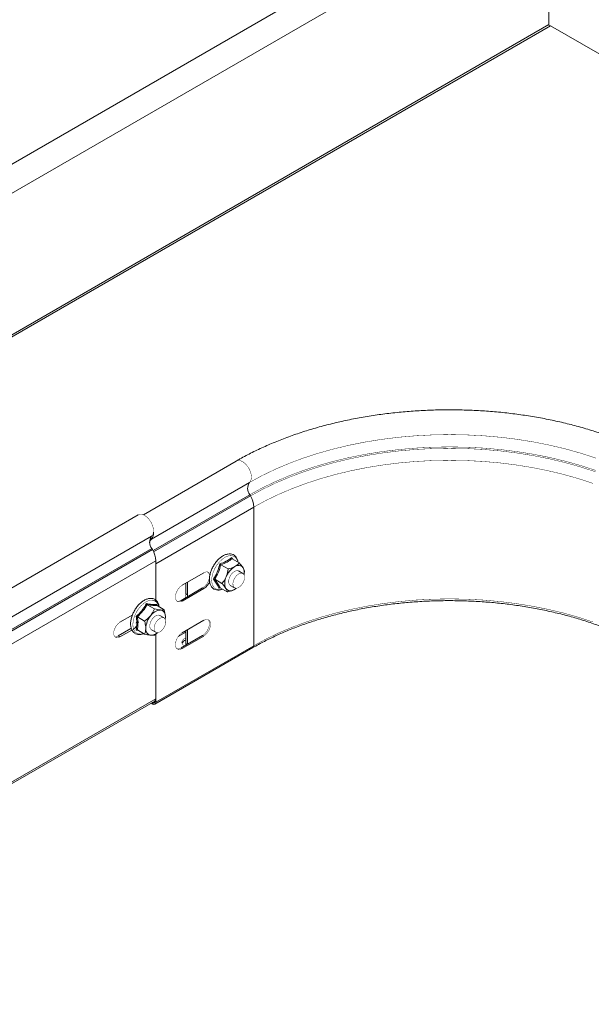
# Model space of a CAD drawing. Header units: millimetres. Extents: x 275 to 1984, y -1402 to 613.
# Tile 5 of 34: x 616 to 822, y -1107 to -752. Entities that reach past the tile are written whole.
import ezdxf

# ---------------------------------------------------------------- set-up
doc = ezdxf.new("R2010")
doc.units = ezdxf.units.MM
doc.linetypes.add('K5LT32768', pattern=[0])
doc.linetypes.add('K5LT32769', pattern=[0])

msp = doc.modelspace()

# ---------------------------------------------------------------- linework, layer by layer
at = {"color": 7, "linetype": 'K5LT32768', "lineweight": 15}
for p, q in [((808.22, -691.61), (527.3, -853.77)), ((529.93, -862.77), (812.77, -699.49)), ((806.98, -702.83), (806.98, -753.9)), ((807.54, -754.31), (560.58, -896.87)), ((889.3, -801.5), (807.54, -754.31)), ((694.13, -911.36), (660.58, -930.73)), ((663.52, -939.51), (698.88, -919.1)), ((699.25, -923.95), (699, -923.51)), ((665.06, -948.41), (700.41, -928)), ((700.41, -978), (700.41, -928)), ((658.77, -930.73), (469.27, -1040.13)), ((474.02, -1047.88), (663.52, -938.48)), ((663, -939.27), (663.22, -939.05)), ((663.52, -939.51), (663.22, -939.05)), ((474.14, -1052.28), (663.65, -942.88)), ((474.39, -1052.72), (663.89, -943.32)), ((663.89, -943.32), (663.65, -942.88)), ((475.55, -1056.77), (665.06, -947.37)), ((665.06, -961.55), (665.06, -947.37)), ((692.63, -946.62), (695.23, -948.12)), ((665.06, -961.55), (665.06, -948.41)), ((674.6, -956.16), (682.38, -951.67)), ((688.55, -948.78), (691.15, -950.28)), ((696.53, -951.91), (694.97, -951.01)), ((675.93, -955.39), (675.93, -959.24)), ((676.57, -955.02), (676.57, -959.6)), ((686.36, -954.02), (688.97, -955.53)), ((674.22, -961.65), (681.99, -957.16)), ((682.38, -957.38), (674.6, -961.87)), ((681.99, -957.16), (682.38, -957.38)), ((688.19, -957.09), (687.88, -957.22)), ((688.26, -957.11), (690.86, -958.61)), ((691.97, -956.21), (693.53, -957.11)), ((674.22, -961.65), (674.6, -961.87)), ((676.57, -959.6), (675.93, -959.24)), ((676.57, -959.6), (676.49, -960.33)), ((661.98, -963.19), (664.58, -964.7)), ((665.43, -963.13), (665.47, -963.47)), ((665.52, -963.51), (668.12, -965.01)), ((652.15, -969.53), (656.75, -966.87)), ((658.44, -967.59), (661.05, -969.1)), ((668.06, -967.96), (666.51, -967.06)), ((668.54, -967.62), (668.42, -968.4)), ((674.6, -973.3), (682.38, -968.81)), ((656.11, -971.81), (651.52, -974.47)), ((656.48, -972.34), (652.15, -974.83)), ((658.74, -972.48), (658, -972.38)), ((658.44, -972.31), (661.05, -973.81)), ((663.51, -972.26), (665.06, -973.15)), ((675.93, -973.08), (673.15, -974.68)), ((675.93, -972.54), (675.93, -977.2)), ((676.57, -972.17), (676.57, -972.26)), ((676.57, -972.26), (676.57, -977.44)), ((652.15, -974.83), (651.52, -974.47)), ((665.06, -997.13), (665.06, -973.79)), ((665.06, -998.41), (665.06, -973.79)), ((674.22, -978.8), (681.99, -974.31)), ((682.38, -974.53), (674.6, -979.02)), ((681.99, -974.31), (682.38, -974.53)), ((664.75, -999.1), (700.1, -978.69)), ((665.06, -998.41), (700.41, -978)), ((674.22, -978.8), (674.6, -979.02)), ((675.43, -978.07), (675.45, -978.08)), ((675.93, -977.2), (675.87, -977.84)), ((475.18, -1107.35), (664.69, -997.95)), ((475.55, -1106.53), (665.06, -997.13)), ((664.67, -998.19), (664.67, -997.96)), ((663.41, -998.69), (664, -999.02)), ((663.8, -998.46), (664, -998.58)), ((664, -998.58), (664.67, -998.19)), ((664, -998.35), (664, -998.58)), ((664, -999.02), (664, -998.58)), ((665.06, -998.41), (664.67, -998.19))]:
    msp.add_line(p, q, dxfattribs=at)
at = {"color": 8, "linetype": 'K5LT32769', "lineweight": 15, "true_color": 0x808080}
for p, q in [((560.07, -896.43), (806.98, -753.9)), ((664.08, -943.67), (699, -923.51)), ((664.3, -944.13), (699.25, -923.95)), ((656.31, -971.93), (656.11, -971.81)), ((676.57, -972.26), (676.49, -972.22)), ((676.46, -977.5), (675.93, -977.2)), ((664, -998.58), (664.67, -998.19))]:
    msp.add_line(p, q, dxfattribs=at)
at = {"color": 7, "linetype": 'K5LT32768', "const_width": 0.15}
for points in [[(698.88, -919.1), (703.37, -916.66), (708.11, -914.38), (713.08, -912.27), (718.27, -910.33), (723.64, -908.58), (729.19, -907.02), (734.89, -905.66), (740.73, -904.5), (746.67, -903.54), (752.71, -902.79), (758.81, -902.26), (764.96, -901.94), (771.12, -901.83), (777.29, -901.94), (783.44, -902.26), (789.54, -902.79), (795.58, -903.54), (801.52, -904.5), (807.36, -905.66), (813.06, -907.02), (818.61, -908.58), (823.98, -910.33)], [(699, -923.51), (703.49, -921.07), (708.22, -918.8), (713.19, -916.69), (718.36, -914.76), (723.73, -913.01), (729.26, -911.45), (734.96, -910.09), (740.78, -908.93), (746.72, -907.98), (752.74, -907.23), (758.83, -906.7), (764.97, -906.37), (771.12, -906.27), (777.28, -906.37), (783.42, -906.7), (789.51, -907.23), (795.53, -907.98), (801.47, -908.93), (807.29, -910.09), (812.98, -911.45), (818.52, -913.01), (823.89, -914.76)], [(699.25, -923.95), (703.72, -921.52), (708.44, -919.25), (713.38, -917.15), (718.54, -915.22), (723.89, -913.48), (729.41, -911.93), (735.08, -910.57), (740.88, -909.42), (746.8, -908.47), (752.8, -907.72), (758.87, -907.19), (764.99, -906.87), (771.12, -906.76), (777.26, -906.87), (783.38, -907.19), (789.45, -907.72), (795.45, -908.47), (801.37, -909.42), (807.17, -910.57), (812.84, -911.93), (818.36, -913.48), (823.71, -915.22)], [(700.41, -928), (704.81, -925.61), (709.45, -923.37), (714.32, -921.31), (719.39, -919.41), (724.65, -917.7), (730.08, -916.17), (735.66, -914.84), (741.37, -913.7), (747.19, -912.77), (753.1, -912.03), (759.07, -911.51), (765.09, -911.19), (771.12, -911.09), (777.16, -911.19), (783.18, -911.51), (789.15, -912.03), (795.06, -912.77), (800.88, -913.7), (806.59, -914.84), (812.17, -916.17), (817.6, -917.7), (822.86, -919.41)], [(663.52, -938.48), (664, -937.85), (664.24, -936.97), (664.22, -935.9), (663.94, -934.73), (663.43, -933.56), (662.72, -932.47), (661.88, -931.57), (660.97, -930.92), (660.07, -930.57), (659.25, -930.56), (658.77, -930.73)], [(663.22, -939.05), (663.66, -938.48), (663.74, -938.26)], [(681.99, -957.16), (682.84, -956.5), (683.58, -955.57), (684.14, -954.49), (684.43, -953.39), (684.43, -952.4), (684.14, -951.63), (683.93, -951.4)], [(682.38, -951.67), (683.23, -951.35), (683.97, -951.42), (684.53, -951.86), (684.7, -952.19)], [(694.97, -951.01), (694.9, -950.98), (694.28, -950.88), (693.56, -951.11), (692.83, -951.65), (692.17, -952.42), (691.68, -953.33), (691.4, -954.28), (691.37, -955.15), (691.59, -955.83), (691.97, -956.21)], [(693.73, -957.2), (693.23, -956.85), (692.95, -956.22), (692.92, -955.39), (693.15, -954.45), (693.6, -953.52), (694.22, -952.7), (694.94, -952.11), (695.67, -951.8), (696.33, -951.82), (696.82, -952.17), (697.1, -952.79), (697.13, -953.63), (696.9, -954.57), (696.45, -955.5), (695.83, -956.31), (695.11, -956.91), (694.38, -957.22), (693.73, -957.2)], [(674.6, -961.87), (673.76, -962.19), (673.01, -962.12), (672.46, -961.68), (672.17, -960.92), (672.17, -959.93), (672.46, -958.82), (673.01, -957.74), (673.76, -956.82), (674.6, -956.16)], [(694.12, -957.25), (693.79, -957.49), (693.32, -957.77)], [(672.67, -961.92), (673.37, -961.96), (674.22, -961.65)], [(675.93, -959.24), (675.8, -960.22), (675.58, -960.86)], [(700.41, -978), (704.81, -975.61), (709.45, -973.38), (714.32, -971.31), (719.39, -969.42), (724.65, -967.71), (730.08, -966.18), (735.66, -964.85), (741.37, -963.71), (747.19, -962.77), (753.1, -962.04), (759.07, -961.51), (765.09, -961.2), (771.12, -961.09), (777.16, -961.2), (783.18, -961.51), (789.15, -962.04), (795.06, -962.77), (800.88, -963.71), (806.59, -964.85), (812.17, -966.18), (817.6, -967.71), (822.86, -969.42)], [(652.15, -974.83), (651.37, -975.13), (650.68, -975.07), (650.16, -974.66), (649.89, -973.95), (649.89, -973.03), (650.16, -972), (650.68, -971), (651.37, -970.14), (652.15, -969.53)], [(658.22, -969.01), (658.1, -969.34), (657.83, -969.93)], [(666.51, -967.06), (666.07, -966.92), (665.38, -967.03), (664.64, -967.46), (663.95, -968.15), (663.38, -969.02), (663.02, -969.97), (662.89, -970.88), (663.02, -971.65), (663.38, -972.17), (663.51, -972.26)], [(666.51, -973.03), (665.79, -973.28), (665.16, -973.2), (664.7, -972.8), (664.47, -972.13), (664.49, -971.27), (664.75, -970.32), (665.24, -969.4), (665.89, -968.62), (666.62, -968.08), (667.34, -967.83), (667.97, -967.91), (668.43, -968.31), (668.66, -968.98), (668.64, -969.84), (668.37, -970.79), (667.89, -971.71), (667.24, -972.49), (666.51, -973.03)], [(668.54, -967.62), (668.51, -968.17), (668.48, -968.4)], [(681.99, -974.31), (682.84, -973.64), (683.58, -972.72), (684.14, -971.64), (684.43, -970.54), (684.43, -969.54), (684.14, -968.78), (683.93, -968.55)], [(682.38, -968.81), (683.23, -968.5), (683.97, -968.56), (684.53, -969.01), (684.82, -969.77), (684.82, -970.76), (684.53, -971.86), (683.97, -972.94), (683.23, -973.87), (682.38, -974.53)], [(674.6, -979.02), (673.76, -979.34), (673.01, -979.27), (672.46, -978.83), (672.17, -978.07), (672.17, -977.07), (672.46, -975.97), (673.01, -974.89), (673.76, -973.97), (674.6, -973.3)], [(651.52, -974.47), (650.73, -974.76), (650.24, -974.76)], [(675.93, -975.17), (675.86, -975.2), (675.06, -975.66), (674.58, -976.26), (674.49, -976.9), (674.78, -977.53), (675.43, -978.07)], [(672.67, -979.06), (673.37, -979.11), (674.22, -978.8)]]:
    msp.add_lwpolyline(points, dxfattribs=at)
at = {"color": 8, "linetype": 'K5LT32769', "true_color": 0x808080, "const_width": 0.15}
for points in [[(698.88, -919.1), (699.35, -918.49), (699.59, -917.63), (699.58, -916.59), (699.33, -915.44), (698.84, -914.29), (698.16, -913.21), (697.35, -912.3), (696.46, -911.62), (695.57, -911.23), (694.74, -911.16), (694.13, -911.36)], [(694.66, -947.79), (694.45, -947.08), (693.93, -946.25), (693.21, -945.7), (692.31, -945.48), (691.29, -945.58), (690.2, -946.01), (689.1, -946.74), (688.05, -947.74), (687.1, -948.94), (686.31, -950.29), (685.72, -951.7), (685.36, -953.12), (685.25, -954.45), (685.4, -955.63), (685.79, -956.59), (686.41, -957.29), (687.23, -957.67), (688.2, -957.74), (689.03, -957.55)], [(663.92, -961.53), (662.91, -961.61), (661.82, -962.01), (660.72, -962.72), (659.66, -963.7), (658.7, -964.89), (657.9, -966.23), (657.29, -967.65), (656.92, -969.06), (656.79, -970.4), (656.92, -971.6), (657.29, -972.58), (657.9, -973.29), (658.7, -973.7), (659.66, -973.79), (660.64, -973.57)]]:
    msp.add_lwpolyline(points, dxfattribs=at)
at = {"color": 7, "linetype": 'K5LT32768', "lineweight": 15}
for centre, radius, start, end in [((808.18, -753.85), 1.2, 182.4523, 213.8517), ((701.93, -921.22), 3.72, 145.2363, 218.0458), ((691.83, -928.28), 8.59, 1.8773, 30.2831), ((661.55, -937.61), 2.74, 315.965, 12.1088), ((666.57, -940.6), 3.72, 145.2363, 218.0458), ((664.79, -940.92), 1.89, 131.9764, 174.1298), ((656.48, -947.65), 8.59, 1.8773, 30.2832), ((697.47, -955.88), 7.5, 120.9114, 158.6318), ((694.88, -951.14), 2.12, 35.6423, 126.8189), ((693.19, -951.63), 3.82, 349.0828, 26.8632), ((679.4, -952.79), 5.48, 303.0089, 339.5503), ((694.77, -955.38), 4.83, 152.4614, 203.5422), ((692.06, -956.08), 2.12, 215.6421, 306.8191), ((667.05, -969.66), 4.56, 93.4295, 146.5651), ((666.37, -967.26), 2.2, 350.7477, 79.4535), ((653.97, -967.9), 5.11, 303.0262, 343.1998), ((669.14, -972.05), 7.67, 140.2278, 177.3609), ((663.64, -972.05), 2.2, 170.7477, 259.4536), ((663.24, -970.56), 3.65, 270.0613, 311.5777), ((676.58, -978.08), 2.27, 106.6746, 154.5786), ((664.18, -997.23), 0.885, 304.9145, 6.3965), ((664.26, -998.25), 0.415, 230.796, 9.2139), ((664.41, -998.52), 0.655, 230.7969, 9.2132)]:
    msp.add_arc(centre, radius, start, end, dxfattribs=at)
at = {"color": 8, "linetype": 'K5LT32769', "lineweight": 15, "true_color": 0x808080}
for centre, radius, start, end in [((663.57, -964.16), 2.66, 5.3745, 82.2928), ((699.66, -978.08), 0.755, 305.7366, 5.6156)]:
    msp.add_arc(centre, radius, start, end, dxfattribs=at)
at = {"color": 7, "linetype": 'K5LT32768', "lineweight": 15}
for points, knots in [([(848.12, -911.36), (847.37, -910.93), (845.18, -909.69), (841.41, -907.75), (836.74, -905.6), (831.88, -903.59), (826.85, -901.75), (821.67, -900.07), (816.34, -898.56), (810.89, -897.21), (805.32, -896.05), (799.66, -895.06), (793.92, -894.25), (788.12, -893.63), (782.26, -893.18), (776.38, -892.93), (770.48, -892.85), (764.58, -892.97), (758.71, -893.27), (752.86, -893.75), (747.07, -894.41), (741.35, -895.26), (735.71, -896.29), (730.17, -897.49), (724.74, -898.87), (719.44, -900.42), (714.29, -902.13), (709.3, -904.01), (704.48, -906.05), (699.85, -908.24), (696.44, -910.04), (694.57, -911.11), (694.13, -911.36)], [0, 0, 0, 0, 0.018379, 0.053145, 0.087899, 0.122638, 0.15736, 0.192064, 0.22675, 0.261419, 0.296072, 0.330712, 0.365339, 0.399957, 0.434567, 0.469173, 0.503776, 0.538378, 0.572983, 0.607592, 0.642207, 0.676831, 0.711467, 0.746117, 0.780782, 0.815466, 0.850171, 0.884897, 0.919645, 0.954417, 0.989209, 1, 1, 1, 1]), ([(694.73, -947.83), (694.72, -947.75), (694.69, -947.25), (694.38, -946.5), (693.8, -945.65), (693, -945.09), (692.07, -944.83), (691.07, -944.87), (690.01, -945.19), (688.93, -945.78), (687.87, -946.63), (686.88, -947.69), (686.02, -948.91), (685.31, -950.24), (684.79, -951.62), (684.48, -953), (684.41, -954.31), (684.57, -955.5), (684.98, -956.52), (685.64, -957.3), (686.47, -957.79), (687.42, -957.96), (688.31, -957.9), (688.87, -957.67), (689.09, -957.59)], [0, 0, 0, 0, 0.010159, 0.059819, 0.108683, 0.155684, 0.201313, 0.246973, 0.294017, 0.342435, 0.391407, 0.440327, 0.489145, 0.537931, 0.58678, 0.635782, 0.685049, 0.734639, 0.784219, 0.832705, 0.879256, 0.924822, 0.970725, 1, 1, 1, 1]), ([(688.19, -948.47), (688.38, -948.4), (689.37, -948.05), (690.92, -947.35), (691.98, -946.56), (692.47, -946.2)], [0, 0, 0, 0, 0.118081, 0.592258, 1, 1, 1, 1]), ([(692.63, -946.62), (692.05, -947.03), (690.88, -947.86), (689.33, -948.47), (688.55, -948.78)], [0, 0, 0, 0, 0.492149, 1, 1, 1, 1]), ([(692.47, -946.2), (692.58, -946.35), (692.73, -946.54), (692.84, -946.72), (692.87, -946.76)], [0, 0, 0, 0, 0.761477, 1, 1, 1, 1]), ([(692.47, -946.2), (692.47, -946.2), (692.47, -946.25), (692.47, -946.34), (692.49, -946.46), (692.55, -946.56), (692.6, -946.6), (692.63, -946.62)], [0, 0, 0, 0, 0.007913, 0.267529, 0.528594, 0.763825, 1, 1, 1, 1]), ([(693.62, -949.45), (694.12, -949.12), (694.74, -948.71), (695.15, -948.22), (695.23, -948.12)], [0, 0, 0, 0, 0.801458, 1, 1, 1, 1]), ([(695.23, -948.12), (695.71, -948.69), (696.23, -949.32), (696.57, -949.85), (696.6, -949.91)], [0, 0, 0, 0, 0.896037, 1, 1, 1, 1]), ([(685.89, -953.98), (686.01, -953.78), (686.61, -952.79), (687.5, -950.99), (687.97, -949.27), (688.19, -948.47)], [0, 0, 0, 0, 0.118083, 0.592258, 1, 1, 1, 1]), ([(688.55, -948.78), (688.28, -949.69), (687.74, -951.55), (686.83, -953.19), (686.36, -954.02)], [0, 0, 0, 0, 0.492149, 1, 1, 1, 1]), ([(688.19, -948.47), (688.19, -948.47), (688.21, -948.5), (688.27, -948.56), (688.36, -948.65), (688.46, -948.72), (688.52, -948.76), (688.55, -948.78)], [0, 0, 0, 0, 0.007902, 0.267536, 0.528592, 0.763819, 1, 1, 1, 1]), ([(690.48, -953.15), (690.54, -953.02), (690.88, -952.14), (691.06, -951.15), (691.15, -950.32), (691.15, -950.28)], [0, 0, 0, 0, 0.148486, 0.965569, 1, 1, 1, 1]), ([(691.15, -950.28), (691.95, -950.08), (692.84, -949.85), (693.54, -949.49), (693.62, -949.45)], [0, 0, 0, 0, 0.896036, 1, 1, 1, 1]), ([(696.6, -949.91), (696.8, -950.3), (697.06, -950.79), (697.11, -951.14), (697.12, -951.21)], [0, 0, 0, 0, 0.801462, 1, 1, 1, 1]), ([(696.9, -952.31), (696.99, -951.98), (697.09, -951.61), (697.12, -951.24), (697.12, -951.21)], [0, 0, 0, 0, 0.90987, 1, 1, 1, 1]), ([(685.89, -953.98), (685.89, -953.98), (685.93, -953.97), (686.02, -953.96), (686.15, -953.96), (686.27, -953.98), (686.33, -954.01), (686.36, -954.02)], [0, 0, 0, 0, 0.00791, 0.267528, 0.528592, 0.763821, 1, 1, 1, 1]), ([(687.88, -957.22), (687.83, -957.11), (687.6, -956.55), (687.04, -955.51), (686.25, -954.46), (685.89, -953.98)], [0, 0, 0, 0, 0.118084, 0.592259, 1, 1, 1, 1]), ([(686.36, -954.02), (686.77, -954.58), (687.58, -955.72), (688.03, -956.64), (688.26, -957.11)], [0, 0, 0, 0, 0.492148, 1, 1, 1, 1]), ([(688.97, -955.53), (689.12, -955.34), (689.72, -954.64), (690.16, -953.78), (690.48, -953.15)], [0, 0, 0, 0, 0.263256, 1, 1, 1, 1]), ([(688.26, -957.11), (688.23, -957.09), (688.17, -957.07), (688.07, -957.08), (687.97, -957.13), (687.91, -957.19), (687.88, -957.22), (687.88, -957.22)], [0, 0, 0, 0, 0.236179, 0.471404, 0.73247, 0.992096, 1, 1, 1, 1]), ([(690.34, -957.31), (690.02, -956.86), (689.63, -956.29), (689.08, -955.65), (688.97, -955.53)], [0, 0, 0, 0, 0.801462, 1, 1, 1, 1]), ([(690.86, -958.61), (690.78, -958.27), (690.69, -957.89), (690.37, -957.37), (690.34, -957.31)], [0, 0, 0, 0, 0.896038, 1, 1, 1, 1]), ([(693.32, -957.77), (692.71, -958.04), (691.94, -958.37), (691.04, -958.57), (690.86, -958.61)], [0, 0, 0, 0, 0.801463, 1, 1, 1, 1]), ([(694.04, -957.22), (693.89, -957.38), (693.69, -957.58), (693.4, -957.74), (693.32, -957.77)], [0, 0, 0, 0, 0.755561, 1, 1, 1, 1]), ([(666.27, -963.94), (666.25, -963.78), (666.2, -963.21), (665.85, -962.41), (665.24, -961.6), (664.43, -961.09), (663.65, -960.91), (662.82, -960.9), (661.91, -961.1), (660.83, -961.6), (659.76, -962.37), (658.74, -963.36), (657.83, -964.53), (657.07, -965.83), (656.48, -967.2), (656.1, -968.59), (655.94, -969.92), (656.03, -971.16), (656.36, -972.25), (656.93, -973.11), (657.71, -973.7), (658.63, -973.99), (659.63, -973.96), (660.34, -973.82), (660.7, -973.63), (660.72, -973.62)], [0, 0, 0, 0, 0.019456, 0.068744, 0.117069, 0.163487, 0.205702, 0.23205, 0.278706, 0.326413, 0.374957, 0.423584, 0.472105, 0.520565, 0.56906, 0.61767, 0.666508, 0.715662, 0.765008, 0.813679, 0.860559, 0.905943, 0.951224, 0.997794, 1, 1, 1, 1]), ([(700.1, -978.69), (700.8, -978.29), (702.83, -977.14), (706.35, -975.34), (710.72, -973.33), (715.29, -971.46), (720.04, -969.74), (724.95, -968.17), (730, -966.77), (735.19, -965.53), (740.49, -964.45), (745.89, -963.55), (751.37, -962.83), (756.91, -962.28), (762.5, -961.91), (768.12, -961.72), (773.74, -961.72), (779.36, -961.89), (784.95, -962.25), (790.49, -962.78), (795.98, -963.5), (801.38, -964.39), (806.69, -965.45), (811.89, -966.68), (816.96, -968.07), (821.88, -969.63), (826.64, -971.34), (831.22, -973.19), (835.61, -975.2), (839.24, -977.04), (841.36, -978.24), (842.15, -978.69)], [0, 0, 0, 0, 0.018663, 0.054185, 0.089716, 0.125252, 0.160796, 0.196347, 0.231905, 0.26747, 0.303042, 0.338618, 0.3742, 0.409785, 0.445373, 0.480963, 0.516554, 0.552145, 0.587735, 0.623322, 0.658907, 0.694487, 0.730063, 0.765632, 0.801194, 0.836749, 0.872295, 0.907833, 0.943362, 0.978882, 1, 1, 1, 1]), ([(658, -967.42), (658.17, -967.26), (659.05, -966.45), (660.41, -964.95), (661.3, -963.48), (661.71, -962.8)], [0, 0, 0, 0, 0.118084, 0.592259, 1, 1, 1, 1]), ([(661.98, -963.19), (661.49, -963.97), (660.5, -965.54), (659.14, -966.9), (658.44, -967.59)], [0, 0, 0, 0, 0.492148, 1, 1, 1, 1]), ([(661.71, -962.8), (661.89, -962.83), (662.76, -962.99), (664.11, -963.17), (665.01, -963.15), (665.43, -963.13)], [0, 0, 0, 0, 0.118083, 0.592259, 1, 1, 1, 1]), ([(661.98, -963.19), (661.95, -963.17), (661.9, -963.13), (661.82, -963.04), (661.76, -962.93), (661.73, -962.84), (661.71, -962.8), (661.71, -962.8)], [0, 0, 0, 0, 0.236178, 0.471406, 0.732466, 0.992089, 1, 1, 1, 1]), ([(665.52, -963.51), (665.03, -963.51), (664.04, -963.52), (662.67, -963.3), (661.98, -963.19)], [0, 0, 0, 0, 0.492148, 1, 1, 1, 1]), ([(663.24, -967.14), (663.67, -966.51), (664.2, -965.71), (664.52, -964.87), (664.58, -964.7)], [0, 0, 0, 0, 0.801464, 1, 1, 1, 1]), ([(666.78, -965.1), (666.69, -965.09), (666.09, -965.03), (665.31, -964.87), (664.61, -964.7), (664.58, -964.7)], [0, 0, 0, 0, 0.148486, 0.965571, 1, 1, 1, 1]), ([(665.52, -963.51), (665.49, -963.49), (665.44, -963.45), (665.4, -963.36), (665.39, -963.25), (665.41, -963.17), (665.43, -963.14), (665.43, -963.13)], [0, 0, 0, 0, 0.236179, 0.471398, 0.732451, 0.992081, 1, 1, 1, 1]), ([(668.12, -965.01), (668.04, -965.04), (667.71, -965.13), (667.17, -965.11), (666.78, -965.1)], [0, 0, 0, 0, 0.263253, 1, 1, 1, 1]), ([(668.12, -965.01), (668.32, -965.82), (668.53, -966.72), (668.54, -967.53), (668.54, -967.62)], [0, 0, 0, 0, 0.896038, 1, 1, 1, 1]), ([(658, -972.38), (658.03, -972.2), (658.18, -971.31), (658.3, -969.7), (658.09, -968.14), (658, -967.42)], [0, 0, 0, 0, 0.118083, 0.592259, 1, 1, 1, 1]), ([(658, -967.42), (658, -967.42), (658.04, -967.43), (658.12, -967.45), (658.24, -967.49), (658.35, -967.54), (658.41, -967.58), (658.44, -967.59)], [0, 0, 0, 0, 0.007919, 0.267547, 0.528598, 0.763828, 1, 1, 1, 1]), ([(658.44, -967.59), (658.54, -968.42), (658.73, -970.1), (658.54, -971.56), (658.44, -972.31)], [0, 0, 0, 0, 0.492149, 1, 1, 1, 1]), ([(661.05, -969.1), (661.77, -968.56), (662.56, -967.96), (663.18, -967.22), (663.24, -967.14)], [0, 0, 0, 0, 0.896036, 1, 1, 1, 1]), ([(661.47, -971.7), (661.42, -971.02), (661.35, -970.17), (661.1, -969.27), (661.05, -969.1)], [0, 0, 0, 0, 0.801462, 1, 1, 1, 1]), ([(658, -972.38), (658, -972.38), (658.04, -972.35), (658.12, -972.31), (658.24, -972.27), (658.35, -972.27), (658.41, -972.29), (658.44, -972.31)], [0, 0, 0, 0, 0.007922, 0.26755, 0.528601, 0.763828, 1, 1, 1, 1]), ([(661.05, -973.81), (661.24, -973.23), (661.46, -972.58), (661.47, -971.78), (661.47, -971.7)], [0, 0, 0, 0, 0.896038, 1, 1, 1, 1]), ([(663.24, -974.21), (663.15, -974.2), (662.55, -974.14), (661.77, -973.98), (661.08, -973.82), (661.05, -973.81)], [0, 0, 0, 0, 0.148485, 0.965571, 1, 1, 1, 1]), ([(664.58, -974.13), (664.5, -974.15), (664.18, -974.24), (663.64, -974.23), (663.24, -974.21)], [0, 0, 0, 0, 0.263253, 1, 1, 1, 1]), ([(665.61, -973.27), (665.43, -973.45), (665.12, -973.77), (664.75, -974.02), (664.58, -974.13)], [0, 0, 0, 0, 0.562914, 1, 1, 1, 1])]:
    msp.add_open_spline(points, degree=3, knots=knots, dxfattribs=at)

doc.saveas('drawing.dxf')
